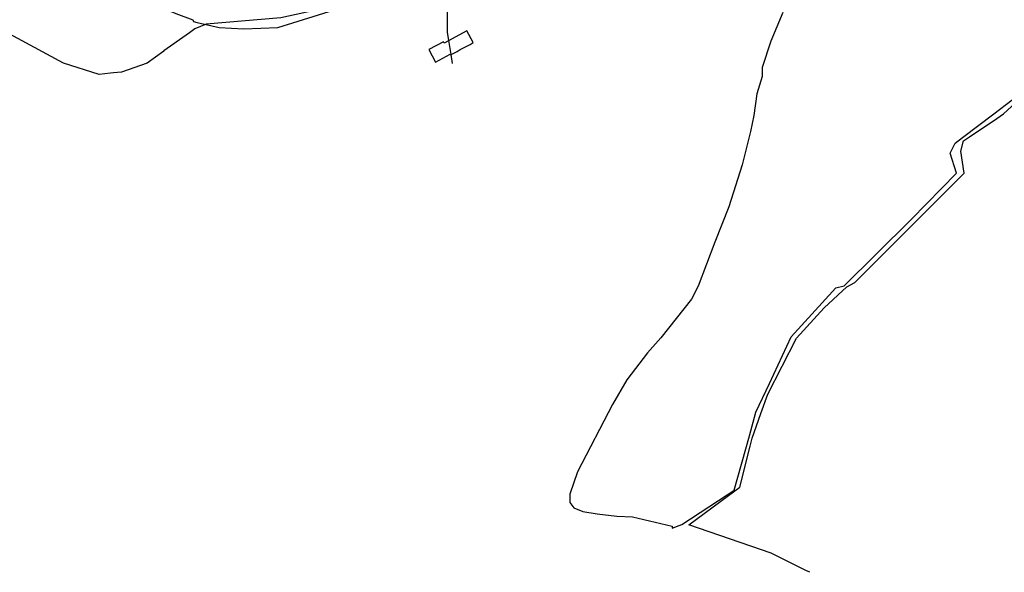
# Model space of a CAD drawing. Header units: metres. Extents: x -535942 to -530626, y -1087729 to -1086275.
# Tile 2 of 112: x -534818 to -533945, y -1087729 to -1087239. Entities that reach past the tile are written whole.
import ezdxf

# ---------------------------------------------------------------- set-up
doc = ezdxf.new("R2010")
doc.units = ezdxf.units.M
doc.layers.add('_blok katastr', color=7, linetype='Continuous')
doc.layers.add('BT_BPEJ', color=7, linetype='Continuous', true_color=0x7fffff)
doc.layers.add('BT_hranice_parcel', color=7, linetype='Continuous', true_color=0x007f00)

# ---------------------------------------------------------------- blocks, each defined once
blk = doc.blocks.new('_KATASTR')
at = {"layer": 'BT_BPEJ', "lineweight": -3}
for points in [[(-534117.41, -1087728.55), (-534120.9, -1087726.8), (-534151.5, -1087711.5), (-534224.5, -1087686.5), (-534189.44, -1087660.4), (-534179.5, -1087653), (-534170.33, -1087616.75), (-534168.5, -1087609.5), (-534160.65, -1087587.64), (-534154.5, -1087570.5), (-534129, -1087521), (-534104.5, -1087494), (-534084.5, -1087475.5), (-534077.5, -1087471.5), (-533980.5, -1087374.5), (-533983.5, -1087355), (-533981, -1087346), (-533975.85, -1087342.52), (-533951.5, -1087326.05), (-533945.5, -1087322), (-533900.5, -1087280.5)], [(-534432, -1087175.5), (-534439, -1087176.5), (-534456, -1087187), (-534527, -1087222.5), (-534543, -1087227.5), (-534586.5, -1087237), (-534652.5, -1087242.5), (-534662.5, -1087246.5), (-534667.41, -1087250.02), (-534679.15, -1087258.46), (-534681.32, -1087260.01), (-534689.99, -1087266.23), (-534690.23, -1087266.4), (-534705, -1087277), (-534727.5, -1087285), (-534734.62, -1087285.71), (-534737.51, -1087286), (-534747.5, -1087287), (-534779, -1087277), (-534889.82, -1087216.95)], [(-534434.07, -1087277.4), (-534435.33, -1087269.47), (-534437.32, -1087256.92), (-534438.5, -1087249.5), (-534438.5, -1087200), (-534433.23, -1087180.14), (-534432.06, -1087175.73), (-534432, -1087175.5)]]:
    blk.add_lwpolyline(points, dxfattribs=at)
at = {"layer": 'BT_hranice_parcel', "lineweight": -3}
for points in [[(-534854.1, -1087151.43), (-534764.7, -1087194.39), (-534743.52, -1087204.26), (-534733.77, -1087209.25), (-534704.12, -1087222.88), (-534684.5, -1087230.65), (-534683.65, -1087231.27), (-534679.54, -1087232.97), (-534664.32, -1087238.52), (-534663.94, -1087240.07), (-534660.4, -1087241.15), (-534640.9, -1087245.56), (-534619.09, -1087246.73), (-534589.01, -1087245.5), (-534534.95, -1087228.73), (-534526.52, -1087224.54), (-534505.69, -1087214.57), (-534501.67, -1087212.65), (-534500.65, -1087212.16), (-534494.55, -1087209.22)], [(-534141.15, -1087232.1), (-534151.96, -1087257.41), (-534159.66, -1087280.85), (-534159.6, -1087289.02), (-534164.32, -1087304.26), (-534167.04, -1087323.38), (-534169.85, -1087337.67), (-534177.19, -1087367.11), (-534189.06, -1087404.45), (-534201.66, -1087435.66), (-534216.37, -1087474.72), (-534222.12, -1087486.24), (-534249.45, -1087520.53), (-534261.19, -1087534.01), (-534279.71, -1087557.93), (-534292.21, -1087579.82), (-534323.17, -1087639.47), (-534330.04, -1087659.37), (-534330.24, -1087666.65), (-534326.42, -1087671.34), (-534318.63, -1087674.52), (-534305.88, -1087676.83), (-534288.34, -1087678.9), (-534274.59, -1087679.38), (-534239.29, -1087687.69), (-534239.25, -1087689.34), (-534230.87, -1087686.03), (-534190.65, -1087659.78), (-534184.34, -1087655.66), (-534170.71, -1087607.4), (-534165.31, -1087586.59), (-534153.15, -1087561.23), (-534133.72, -1087519.82), (-534094.25, -1087476.33), (-534086.71, -1087474.63), (-534058.35, -1087446.5), (-534027.09, -1087415.34), (-533987.11, -1087374.67), (-533992.72, -1087356.99), (-533988.35, -1087347.87), (-533982.04, -1087343.1), (-533954.13, -1087322), (-533937.85, -1087309.7)], [(-534421.5, -1087248.31), (-534441.5, -1087259.2), (-534442.13, -1087258.04), (-534455.01, -1087265.05), (-534449.25, -1087276.04), (-534436.27, -1087269.01), (-534435.86, -1087269.76), (-534432.99, -1087268.2), (-534430.11, -1087266.64), (-534427.24, -1087265.08), (-534424.36, -1087263.51), (-534418.62, -1087260.39), (-534415.76, -1087258.84), (-534421.5, -1087248.31)]]:
    blk.add_lwpolyline(points, dxfattribs=at)

msp = doc.modelspace()

# ---------------------------------------------------------------- block references
at = {"layer": '_blok katastr', "lineweight": -3}
msp.add_blockref('_KATASTR', (0, 0), dxfattribs=at)

doc.saveas('drawing.dxf')
